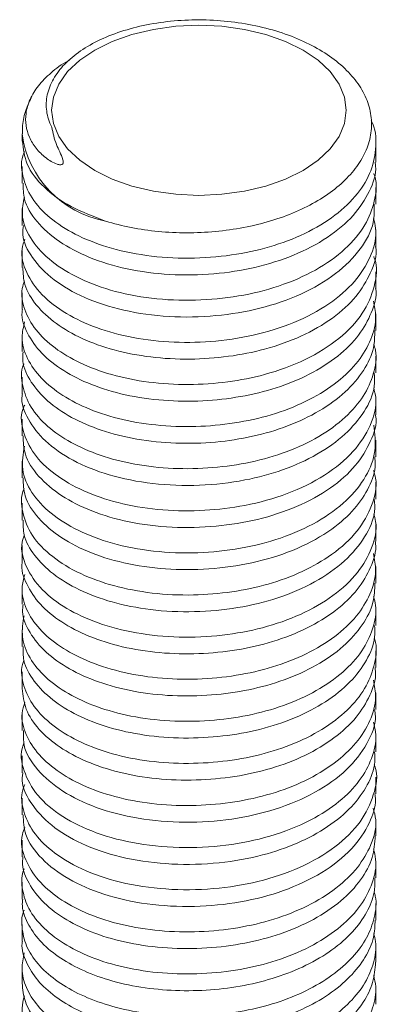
# Model space of a CAD drawing. Header units: millimetres. Extents: x 0 to 210, y 0 to 297.
# Tile 10 of 11: x 124 to 130, y 190 to 207. Entities that reach past the tile are written whole.
import ezdxf

# ---------------------------------------------------------------- set-up
doc = ezdxf.new("R2010")
doc.units = ezdxf.units.MM

msp = doc.modelspace()

# ---------------------------------------------------------------- linework, layer by layer
at = {"color": 7, "linetype": 'Continuous', "lineweight": 15}
for p, q in [((124.067, 204.853), (124.067, 204.738)), ((130.067, 204.381), (130.067, 204.665)), ((124.067, 204.308), (124.067, 204.023)), ((130.067, 203.666), (130.067, 203.95)), ((124.067, 203.593), (124.067, 203.309)), ((130.067, 202.952), (130.067, 203.236)), ((124.067, 202.878), (124.067, 202.594)), ((130.067, 202.237), (130.067, 202.521)), ((124.067, 202.164), (124.067, 201.88)), ((130.067, 201.523), (130.067, 201.807)), ((124.067, 201.449), (124.067, 201.166)), ((130.067, 200.808), (130.067, 201.092)), ((124.067, 200.735), (124.067, 200.451)), ((130.067, 200.094), (130.067, 200.378)), ((124.067, 200.021), (124.067, 199.737)), ((130.067, 199.379), (130.067, 199.663)), ((124.067, 199.306), (124.067, 199.022)), ((130.067, 198.665), (130.067, 198.949)), ((124.067, 198.592), (124.067, 198.308)), ((130.067, 197.95), (130.067, 198.234)), ((124.067, 197.877), (124.067, 197.593)), ((130.067, 197.236), (130.067, 197.52)), ((124.067, 197.163), (124.067, 196.879)), ((130.067, 196.521), (130.067, 196.805)), ((124.067, 196.448), (124.067, 196.164)), ((130.067, 195.807), (130.067, 196.091)), ((124.067, 195.734), (124.067, 195.45)), ((130.067, 195.092), (130.067, 195.376)), ((124.067, 195.019), (124.067, 194.735)), ((130.067, 194.378), (130.067, 194.662)), ((124.067, 194.305), (124.067, 194.021)), ((130.067, 193.664), (130.067, 193.948)), ((124.067, 193.59), (124.067, 193.306)), ((130.067, 192.949), (130.067, 193.233)), ((124.067, 192.876), (124.067, 192.592)), ((130.067, 192.235), (130.067, 192.519)), ((124.067, 192.161), (124.067, 191.877)), ((130.067, 191.52), (130.067, 191.804)), ((124.067, 191.447), (124.067, 191.163)), ((130.067, 190.806), (130.067, 191.09)), ((124.067, 190.732), (124.067, 190.448)), ((130.067, 190.091), (130.067, 190.375))]:
    msp.add_line(p, q, dxfattribs=at)
at = {"color": 7, "linetype": 'Continuous', "lineweight": 15, "flags": 128}
msp.add_lwpolyline([(128.835, 204.241), (129.09, 204.413), (129.295, 204.606), (129.445, 204.815), (129.536, 205.036), (129.567, 205.261), (129.536, 205.487), (129.445, 205.707), (129.295, 205.917), (129.09, 206.11), (128.835, 206.282), (128.537, 206.429), (128.202, 206.547), (127.84, 206.634), (127.458, 206.687), (127.067, 206.705), (126.676, 206.687), (126.295, 206.634), (125.932, 206.547), (125.598, 206.429), (125.299, 206.282), (125.045, 206.11), (124.84, 205.917), (124.689, 205.707), (124.598, 205.487), (124.567, 205.261), (124.598, 205.036), (124.689, 204.815), (124.84, 204.606), (125.045, 204.413), (125.299, 204.241), (125.598, 204.094), (125.932, 203.976), (126.295, 203.889), (126.676, 203.836), (127.067, 203.818), (127.458, 203.836), (127.84, 203.889), (128.202, 203.976), (128.537, 204.094), (128.835, 204.241)], dxfattribs=at)
at = {"color": 8, "linetype": 'Continuous', "lineweight": 15}
msp.add_arc((125.795, 205.098), 1.744, 187.8414, 259.7724, dxfattribs=at)
at = {"color": 7, "linetype": 'Continuous', "lineweight": 15}
for points, knots in [([(125.485, 203.382), (125.763, 203.294), (126.062, 203.236), (126.699, 203.176), (127.022, 203.176), (127.51, 203.221), (127.67, 203.243), (127.982, 203.302), (128.134, 203.339), (128.431, 203.428), (128.573, 203.48), (128.841, 203.595), (128.967, 203.659), (129.203, 203.799), (129.312, 203.876), (129.506, 204.035), (129.592, 204.119), (129.742, 204.296), (129.805, 204.388), (129.905, 204.575), (129.942, 204.67), (129.99, 204.865), (130, 204.965), (129.993, 205.161), (129.976, 205.258), (129.915, 205.452), (129.87, 205.549), (129.756, 205.733), (129.687, 205.822), (129.523, 205.993), (129.429, 206.075), (129.221, 206.227), (129.107, 206.297), (128.859, 206.426), (128.725, 206.485), (128.446, 206.588), (128.3, 206.632), (127.995, 206.706), (127.836, 206.735), (127.517, 206.777), (127.356, 206.79), (127.031, 206.799), (126.867, 206.795), (126.548, 206.771), (126.391, 206.751), (126.084, 206.694), (125.935, 206.657), (125.655, 206.57), (125.523, 206.519), (125.275, 206.403), (125.161, 206.338), (124.958, 206.199), (124.868, 206.124), (124.712, 205.963), (124.649, 205.879), (124.575, 205.749), (124.554, 205.705), (124.519, 205.615), (124.505, 205.569), (124.476, 205.432), (124.472, 205.34), (124.497, 205.157), (124.526, 205.065), (124.572, 204.975)], [0, 0, 0, 0, 0.0625, 0.0625, 0.125, 0.125, 0.15625, 0.15625, 0.1875, 0.1875, 0.21875, 0.21875, 0.25, 0.25, 0.28125, 0.28125, 0.3125, 0.3125, 0.34375, 0.34375, 0.375, 0.375, 0.40625, 0.40625, 0.4375, 0.4375, 0.46875, 0.46875, 0.5, 0.5, 0.53125, 0.53125, 0.5625, 0.5625, 0.59375, 0.59375, 0.625, 0.625, 0.65625, 0.65625, 0.6875, 0.6875, 0.71875, 0.71875, 0.75, 0.75, 0.78125, 0.78125, 0.8125, 0.8125, 0.84375, 0.84375, 0.875, 0.875, 0.90625, 0.90625, 0.921875, 0.921875, 0.9375, 0.9375, 0.96875, 0.96875, 1, 1, 1, 1]), ([(124.572, 204.975), (124.592, 204.876), (124.629, 204.695), (124.736, 204.509), (124.765, 204.397), (124.766, 204.375), (124.764, 204.363), (124.759, 204.353), (124.753, 204.347), (124.746, 204.342), (124.733, 204.338), (124.703, 204.336), (124.602, 204.363), (124.455, 204.459), (124.295, 204.615), (124.145, 204.866), (124.105, 205.151), (124.192, 205.447), (124.333, 205.682), (124.555, 205.901), (124.739, 206.047), (124.862, 206.107), (124.868, 206.11)], [0, 0, 0, 0, 0.102117, 0.187766, 0.197572, 0.201273, 0.204999, 0.206754, 0.208525, 0.210088, 0.212347, 0.216658, 0.231561, 0.295138, 0.372823, 0.452734, 0.612603, 0.704379, 0.798557, 0.895331, 0.994797, 1, 1, 1, 1]), ([(124.235, 205.502), (124.199, 205.428), (124.122, 205.268), (124.071, 205.049), (124.073, 204.908), (124.074, 204.862)], [0, 0, 0, 0, 0.365252, 0.790477, 1, 1, 1, 1]), ([(129.989, 205.084), (129.989, 205.084), (130.069, 204.947), (130.082, 204.654), (130.014, 204.235), (129.775, 203.836), (129.396, 203.47), (128.883, 203.161), (128.281, 202.932), (127.61, 202.789), (126.895, 202.735), (126.168, 202.782), (125.508, 202.926), (124.952, 203.149), (124.517, 203.434), (124.206, 203.77), (124.064, 204.145), (124.038, 204.419), (124.106, 204.554), (124.111, 204.563)], [0, 0, 0, 0, 0.000194, 0.066705, 0.131182, 0.194962, 0.261121, 0.328002, 0.393773, 0.457204, 0.525395, 0.595325, 0.664915, 0.729179, 0.793142, 0.859417, 0.926278, 0.994947, 1, 1, 1, 1]), ([(124.074, 204.738), (124.088, 204.607), (124.118, 204.333), (124.416, 203.952), (124.867, 203.613), (125.28, 203.459), (125.485, 203.382)], [0, 0, 0, 0, 0.240445, 0.499775, 0.750997, 1, 1, 1, 1]), ([(124.087, 204.024), (124.087, 203.934), (124.087, 203.71), (124.297, 203.367), (124.674, 203.027), (125.2, 202.749), (125.84, 202.554), (126.566, 202.458), (127.312, 202.47), (128.031, 202.581), (128.692, 202.79), (129.265, 203.091), (129.709, 203.465), (129.974, 203.881), (130.088, 204.193), (130.06, 204.36), (130.056, 204.38)], [0, 0, 0, 0, 0.052892, 0.132125, 0.211258, 0.287759, 0.366856, 0.447515, 0.527202, 0.602545, 0.679491, 0.758552, 0.837351, 0.913561, 0.989465, 1, 1, 1, 1]), ([(130.033, 204.191), (130.039, 204.176), (130.099, 204.021), (130.06, 203.718), (129.905, 203.299), (129.568, 202.895), (129.066, 202.538), (128.443, 202.266), (127.744, 202.094), (127.003, 202.022), (126.255, 202.055), (125.558, 202.194), (124.964, 202.426), (124.494, 202.734), (124.184, 203.096), (124.041, 203.459), (124.087, 203.691), (124.106, 203.789)], [0, 0, 0, 0, 0.0075443, 0.075982, 0.1420537, 0.2149296, 0.2895269, 0.3635083, 0.4347463, 0.5069441, 0.5813556, 0.6556776, 0.7276226, 0.79907, 0.8731798, 0.9464128, 1, 1, 1, 1]), ([(124.089, 203.309), (124.083, 203.257), (124.063, 203.071), (124.227, 202.747), (124.577, 202.378), (125.114, 202.068), (125.783, 201.85), (126.551, 201.742), (127.348, 201.757), (128.119, 201.885), (128.822, 202.128), (129.412, 202.475), (129.825, 202.897), (130.048, 203.303), (130.044, 203.564), (130.043, 203.667)], [0, 0, 0, 0, 0.0303161, 0.1103514, 0.1950752, 0.2765861, 0.3602989, 0.4459982, 0.5306539, 0.6119502, 0.6955627, 0.7810866, 0.8655091, 0.9467838, 1, 1, 1, 1]), ([(130.029, 203.428), (130.044, 203.372), (130.1, 203.169), (130.011, 202.817), (129.772, 202.396), (129.354, 202.006), (128.781, 201.68), (128.096, 201.45), (127.369, 201.331), (126.64, 201.312), (125.946, 201.39), (125.322, 201.558), (124.792, 201.809), (124.376, 202.128), (124.123, 202.504), (124.031, 202.832), (124.095, 203.021), (124.114, 203.076)], [0, 0, 0, 0, 0.02732, 0.098706, 0.169173, 0.242336, 0.31964, 0.395113, 0.468612, 0.538842, 0.610093, 0.680348, 0.74803, 0.820488, 0.89494, 0.969104, 1, 1, 1, 1]), ([(124.08, 202.595), (124.084, 202.498), (124.094, 202.277), (124.292, 201.95), (124.624, 201.639), (125.076, 201.377), (125.622, 201.182), (126.246, 201.062), (126.908, 201.025), (127.566, 201.073), (128.211, 201.2), (128.82, 201.418), (129.351, 201.724), (129.756, 202.093), (129.993, 202.503), (130.096, 202.797), (130.066, 202.948), (130.065, 202.951)], [0, 0, 0, 0, 0.057345, 0.130114, 0.201685, 0.270718, 0.341326, 0.412544, 0.483866, 0.553543, 0.621218, 0.696053, 0.772409, 0.84813, 0.921181, 0.998211, 1, 1, 1, 1]), ([(130.033, 202.779), (130.036, 202.772), (130.107, 202.608), (130.061, 202.271), (129.872, 201.806), (129.468, 201.376), (128.896, 201.017), (128.236, 200.774), (127.555, 200.64), (126.884, 200.594), (126.21, 200.635), (125.583, 200.762), (125.043, 200.963), (124.605, 201.224), (124.279, 201.532), (124.095, 201.877), (124.039, 202.164), (124.093, 202.325), (124.108, 202.368)], [0, 0, 0, 0, 0.003433, 0.081025, 0.155991, 0.233626, 0.312601, 0.390118, 0.45364, 0.519089, 0.586051, 0.652821, 0.717721, 0.780295, 0.845179, 0.911072, 0.976338, 1, 1, 1, 1]), ([(124.075, 201.88), (124.072, 201.865), (124.049, 201.731), (124.146, 201.474), (124.376, 201.135), (124.753, 200.838), (125.235, 200.595), (125.812, 200.42), (126.459, 200.326), (127.128, 200.318), (127.779, 200.391), (128.396, 200.542), (128.962, 200.774), (129.44, 201.08), (129.8, 201.438), (130.005, 201.825), (130.091, 202.097), (130.066, 202.235), (130.066, 202.237)], [0, 0, 0, 0, 0.008468, 0.07969, 0.152283, 0.223126, 0.292066, 0.363439, 0.436173, 0.507133, 0.575908, 0.644041, 0.714656, 0.787441, 0.859263, 0.928508, 0.998746, 1, 1, 1, 1]), ([(130.028, 202.022), (130.046, 201.938), (130.092, 201.721), (130.003, 201.373), (129.787, 200.994), (129.433, 200.644), (128.955, 200.34), (128.386, 200.107), (127.756, 199.956), (127.092, 199.885), (126.415, 199.899), (125.772, 199.999), (125.207, 200.176), (124.738, 200.418), (124.373, 200.71), (124.138, 201.048), (124.04, 201.377), (124.09, 201.587), (124.111, 201.673)], [0, 0, 0, 0, 0.040336, 0.103952, 0.16692, 0.232189, 0.298288, 0.36474, 0.42882, 0.49368, 0.56055, 0.627763, 0.692449, 0.755018, 0.819416, 0.885348, 0.952377, 1, 1, 1, 1]), ([(124.085, 201.165), (124.081, 201.111), (124.068, 200.936), (124.205, 200.647), (124.482, 200.322), (124.89, 200.042), (125.403, 199.819), (126.007, 199.668), (126.671, 199.599), (127.342, 199.618), (127.988, 199.717), (128.589, 199.895), (129.127, 200.151), (129.568, 200.473), (129.876, 200.84), (130.048, 201.195), (130.051, 201.426), (130.052, 201.523)], [0, 0, 0, 0, 0.031958, 0.103405, 0.174351, 0.244314, 0.313771, 0.38575, 0.458525, 0.530225, 0.598126, 0.667212, 0.738309, 0.809696, 0.880857, 0.949756, 1, 1, 1, 1]), ([(130.034, 201.295), (130.045, 201.261), (130.096, 201.093), (130.043, 200.789), (129.876, 200.403), (129.562, 200.039), (129.119, 199.715), (128.569, 199.456), (127.954, 199.279), (127.298, 199.184), (126.626, 199.171), (125.973, 199.244), (125.384, 199.396), (124.882, 199.617), (124.48, 199.895), (124.192, 200.223), (124.065, 200.581), (124.041, 200.835), (124.097, 200.957), (124.099, 200.961)], [0, 0, 0, 0, 0.0169216, 0.0814594, 0.1441158, 0.2088593, 0.276163, 0.343156, 0.4081645, 0.472302, 0.5388224, 0.605021, 0.6704189, 0.7335237, 0.7971839, 0.8640778, 0.9314209, 0.9974866, 1, 1, 1, 1]), ([(124.074, 200.451), (124.071, 200.44), (124.042, 200.295), (124.158, 200.015), (124.437, 199.638), (124.911, 199.309), (125.535, 199.056), (126.275, 198.909), (127.07, 198.88), (127.828, 198.966), (128.508, 199.148), (129.091, 199.413), (129.566, 199.753), (129.892, 200.148), (130.061, 200.506), (130.048, 200.731), (130.044, 200.808)], [0, 0, 0, 0, 0.006214, 0.085993, 0.165688, 0.248216, 0.33056, 0.415882, 0.50123, 0.583643, 0.656956, 0.732826, 0.809182, 0.883876, 0.95979, 1, 1, 1, 1]), ([(130.033, 200.55), (130.047, 200.496), (130.102, 200.284), (129.996, 199.91), (129.71, 199.458), (129.224, 199.057), (128.589, 198.742), (127.883, 198.546), (127.159, 198.458), (126.448, 198.465), (125.768, 198.569), (125.161, 198.763), (124.656, 199.039), (124.277, 199.38), (124.079, 199.775), (124.027, 200.081), (124.102, 200.239), (124.112, 200.258)], [0, 0, 0, 0, 0.026039, 0.10271, 0.179131, 0.258341, 0.337605, 0.414171, 0.482207, 0.552638, 0.623545, 0.692931, 0.763415, 0.836426, 0.910752, 0.989203, 1, 1, 1, 1]), ([(124.084, 199.737), (124.088, 199.633), (124.097, 199.395), (124.328, 199.045), (124.714, 198.714), (125.24, 198.446), (125.878, 198.26), (126.603, 198.17), (127.353, 198.187), (128.078, 198.305), (128.747, 198.525), (129.316, 198.838), (129.746, 199.22), (129.991, 199.639), (130.095, 199.938), (130.065, 200.089), (130.064, 200.093)], [0, 0, 0, 0, 0.061182, 0.140369, 0.2178355, 0.2929742, 0.3708215, 0.451491, 0.5310639, 0.6076874, 0.6862668, 0.7668329, 0.8454641, 0.9212991, 0.9975794, 1, 1, 1, 1]), ([(130.034, 199.92), (130.052, 199.773), (130.09, 199.479), (129.92, 199.041), (129.59, 198.628), (129.094, 198.267), (128.476, 197.99), (127.779, 197.813), (127.039, 197.736), (126.291, 197.764), (125.594, 197.898), (125.001, 198.122), (124.53, 198.418), (124.206, 198.772), (124.04, 199.164), (124.084, 199.429), (124.106, 199.561)], [0, 0, 0, 0, 0.0690519, 0.139052, 0.2108521, 0.2844603, 0.3575749, 0.4280272, 0.4991364, 0.5725358, 0.6459617, 0.7159119, 0.7849771, 0.8566819, 0.9290343, 1, 1, 1, 1]), ([(124.083, 199.023), (124.087, 198.92), (124.097, 198.683), (124.326, 198.333), (124.711, 198.002), (125.236, 197.734), (125.87, 197.547), (126.585, 197.457), (127.333, 197.47), (128.07, 197.587), (128.758, 197.814), (129.318, 198.127), (129.724, 198.489), (129.966, 198.865), (130.076, 199.167), (130.056, 199.339), (130.052, 199.379)], [0, 0, 0, 0, 0.060649, 0.139834, 0.217315, 0.292445, 0.37027, 0.449502, 0.527735, 0.606625, 0.687457, 0.770349, 0.841721, 0.910852, 0.979471, 1, 1, 1, 1]), ([(130.03, 199.151), (130.043, 199.107), (130.104, 198.91), (130.022, 198.554), (129.778, 198.112), (129.363, 197.729), (128.837, 197.425), (128.257, 197.211), (127.627, 197.078), (126.956, 197.022), (126.268, 197.055), (125.614, 197.18), (125.034, 197.391), (124.557, 197.682), (124.211, 198.04), (124.063, 198.434), (124.036, 198.714), (124.104, 198.844), (124.105, 198.845)], [0, 0, 0, 0, 0.021116, 0.095258, 0.168141, 0.243885, 0.310117, 0.375165, 0.437958, 0.502329, 0.571516, 0.640658, 0.707889, 0.778637, 0.852144, 0.926437, 0.999183, 1, 1, 1, 1]), ([(124.083, 198.308), (124.084, 198.224), (124.085, 198.018), (124.261, 197.704), (124.578, 197.386), (125.026, 197.113), (125.588, 196.903), (126.254, 196.771), (126.986, 196.736), (127.727, 196.806), (128.428, 196.975), (129.053, 197.246), (129.561, 197.601), (129.898, 198.012), (130.064, 198.374), (130.049, 198.593), (130.044, 198.665)], [0, 0, 0, 0, 0.0495247, 0.1214499, 0.1924193, 0.2640788, 0.3369189, 0.411913, 0.4923309, 0.5704097, 0.6473143, 0.7271975, 0.8078033, 0.8866039, 0.9631361, 1, 1, 1, 1]), ([(130.033, 198.416), (130.046, 198.373), (130.102, 198.18), (130.018, 197.834), (129.782, 197.405), (129.367, 197.015), (128.812, 196.695), (128.165, 196.468), (127.459, 196.339), (126.724, 196.306), (126, 196.378), (125.347, 196.547), (124.802, 196.801), (124.375, 197.127), (124.119, 197.511), (124.03, 197.835), (124.091, 198.013), (124.105, 198.054)], [0, 0, 0, 0, 0.021286, 0.094537, 0.166609, 0.241481, 0.315728, 0.388412, 0.458843, 0.531768, 0.606048, 0.679427, 0.750073, 0.822179, 0.899809, 0.977075, 1, 1, 1, 1]), ([(124.068, 197.593), (124.068, 197.591), (124.043, 197.467), (124.133, 197.219), (124.35, 196.875), (124.717, 196.574), (125.191, 196.326), (125.758, 196.146), (126.395, 196.045), (127.06, 196.028), (127.713, 196.093), (128.339, 196.236), (128.914, 196.463), (129.405, 196.765), (129.776, 197.12), (129.994, 197.505), (130.086, 197.787), (130.062, 197.936), (130.06, 197.95)], [0, 0, 0, 0, 0.001222, 0.073629, 0.146286, 0.217341, 0.286246, 0.357426, 0.428821, 0.499914, 0.568985, 0.636902, 0.708619, 0.7814, 0.853372, 0.922815, 0.992803, 1, 1, 1, 1]), ([(130.03, 197.739), (130.048, 197.642), (130.091, 197.411), (129.989, 197.049), (129.757, 196.67), (129.389, 196.323), (128.903, 196.028), (128.331, 195.804), (127.702, 195.66), (127.035, 195.596), (126.359, 195.617), (125.717, 195.725), (125.157, 195.91), (124.695, 196.159), (124.342, 196.456), (124.124, 196.795), (124.04, 197.112), (124.092, 197.307), (124.112, 197.383)], [0, 0, 0, 0, 0.0465002, 0.111001, 0.1742239, 0.2396533, 0.305745, 0.3708582, 0.4347823, 0.4998682, 0.5668336, 0.6339963, 0.6996445, 0.7622048, 0.8268313, 0.8928314, 0.9585777, 1, 1, 1, 1]), ([(124.084, 196.878), (124.079, 196.837), (124.062, 196.674), (124.185, 196.394), (124.45, 196.063), (124.852, 195.777), (125.357, 195.548), (125.953, 195.39), (126.61, 195.315), (127.278, 195.326), (127.923, 195.417), (128.53, 195.586), (129.079, 195.836), (129.534, 196.155), (129.856, 196.521), (130.042, 196.886), (130.051, 197.128), (130.055, 197.236)], [0, 0, 0, 0, 0.024626, 0.096023, 0.168377, 0.238593, 0.30785, 0.379681, 0.452463, 0.523064, 0.591178, 0.65997, 0.730937, 0.803665, 0.875021, 0.943954, 1, 1, 1, 1]), ([(130.031, 197.009), (130.045, 196.96), (130.095, 196.778), (130.032, 196.461), (129.85, 196.078), (129.525, 195.719), (129.073, 195.402), (128.52, 195.152), (127.901, 194.981), (127.242, 194.893), (126.566, 194.887), (125.912, 194.968), (125.328, 195.129), (124.836, 195.356), (124.446, 195.638), (124.178, 195.967), (124.043, 196.325), (124.082, 196.566), (124.1, 196.685)], [0, 0, 0, 0, 0.023756, 0.087918, 0.150502, 0.215321, 0.281336, 0.348085, 0.412724, 0.476914, 0.543433, 0.610681, 0.675769, 0.738536, 0.802338, 0.868019, 0.93518, 1, 1, 1, 1]), ([(124.084, 196.165), (124.084, 196.085), (124.082, 195.883), (124.253, 195.572), (124.562, 195.255), (124.993, 194.987), (125.522, 194.78), (126.136, 194.646), (126.801, 194.595), (127.469, 194.63), (128.111, 194.744), (128.708, 194.941), (129.232, 195.215), (129.65, 195.551), (129.926, 195.925), (130.064, 196.254), (130.052, 196.455), (130.048, 196.521)], [0, 0, 0, 0, 0.046802, 0.119009, 0.190313, 0.259086, 0.328635, 0.400358, 0.472496, 0.543231, 0.611601, 0.681923, 0.753948, 0.825871, 0.896454, 0.965488, 1, 1, 1, 1]), ([(130.043, 196.304), (130.046, 196.297), (130.097, 196.158), (130.061, 195.878), (129.929, 195.489), (129.645, 195.118), (129.233, 194.784), (128.708, 194.51), (128.111, 194.314), (127.469, 194.2), (126.801, 194.165), (126.136, 194.215), (125.522, 194.35), (124.992, 194.557), (124.563, 194.825), (124.247, 195.142), (124.083, 195.493), (124.038, 195.762), (124.091, 195.904), (124.1, 195.927)], [0, 0, 0, 0, 0.003465, 0.06877, 0.131792, 0.196297, 0.263192, 0.33018, 0.395586, 0.459176, 0.524965, 0.592059, 0.658767, 0.723454, 0.787417, 0.853736, 0.920895, 0.987193, 1, 1, 1, 1]), ([(124.069, 195.45), (124.082, 195.332), (124.109, 195.092), (124.337, 194.752), (124.687, 194.45), (125.151, 194.2), (125.709, 194.015), (126.345, 193.906), (127.015, 193.883), (127.677, 193.944), (128.307, 194.084), (128.884, 194.305), (129.377, 194.601), (129.754, 194.951), (129.982, 195.331), (130.082, 195.622), (130.059, 195.781), (130.056, 195.806)], [0, 0, 0, 0, 0.069739, 0.141859, 0.21251, 0.280866, 0.351286, 0.423342, 0.495229, 0.565164, 0.633685, 0.704736, 0.776931, 0.848443, 0.917545, 0.986726, 1, 1, 1, 1]), ([(130.031, 195.593), (130.048, 195.495), (130.09, 195.264), (129.987, 194.901), (129.752, 194.52), (129.378, 194.171), (128.884, 193.875), (128.307, 193.653), (127.677, 193.513), (127.015, 193.452), (126.345, 193.475), (125.709, 193.584), (125.151, 193.769), (124.688, 194.02), (124.334, 194.321), (124.12, 194.664), (124.035, 194.972), (124.095, 195.155), (124.115, 195.218)], [0, 0, 0, 0, 0.047191, 0.111428, 0.175592, 0.241993, 0.309028, 0.375002, 0.438625, 0.503563, 0.570312, 0.637219, 0.702605, 0.766077, 0.831678, 0.898644, 0.965289, 1, 1, 1, 1]), ([(124.093, 194.736), (124.09, 194.652), (124.081, 194.421), (124.307, 194.063), (124.727, 193.7), (125.315, 193.413), (126.028, 193.227), (126.823, 193.16), (127.625, 193.215), (128.385, 193.386), (129.059, 193.673), (129.599, 194.058), (129.935, 194.505), (130.085, 194.859), (130.054, 195.055), (130.048, 195.092)], [0, 0, 0, 0, 0.049395, 0.135986, 0.220681, 0.302994, 0.388532, 0.475092, 0.559555, 0.64197, 0.727673, 0.814189, 0.898407, 0.980964, 1, 1, 1, 1]), ([(130.029, 194.876), (130.043, 194.823), (130.095, 194.635), (130.031, 194.311), (129.844, 193.924), (129.511, 193.563), (129.023, 193.227), (128.385, 192.955), (127.625, 192.785), (126.823, 192.729), (126.028, 192.797), (125.314, 192.982), (124.729, 193.269), (124.297, 193.632), (124.081, 194.048), (124.025, 194.358), (124.096, 194.51), (124.102, 194.521)], [0, 0, 0, 0, 0.025851, 0.090803, 0.154212, 0.219919, 0.286789, 0.366119, 0.442406, 0.520588, 0.600711, 0.679888, 0.756081, 0.834478, 0.914629, 0.993641, 1, 1, 1, 1]), ([(124.082, 194.02), (124.077, 193.995), (124.045, 193.825), (124.194, 193.511), (124.532, 193.123), (125.062, 192.803), (125.728, 192.574), (126.499, 192.457), (127.305, 192.464), (128.043, 192.581), (128.682, 192.786), (129.21, 193.057), (129.632, 193.39), (129.915, 193.761), (130.059, 194.095), (130.052, 194.303), (130.049, 194.378)], [0, 0, 0, 0, 0.014717, 0.101159, 0.18695, 0.269442, 0.353689, 0.440186, 0.525822, 0.608183, 0.678429, 0.750456, 0.822469, 0.89267, 0.961129, 1, 1, 1, 1]), ([(130.044, 194.152), (130.047, 194.146), (130.113, 193.98), (130.047, 193.643), (129.833, 193.176), (129.401, 192.749), (128.802, 192.399), (128.087, 192.158), (127.305, 192.034), (126.499, 192.027), (125.728, 192.144), (125.061, 192.372), (124.566, 192.675), (124.236, 193.014), (124.077, 193.366), (124.04, 193.644), (124.1, 193.793), (124.112, 193.823)], [0, 0, 0, 0, 0.003144, 0.081472, 0.157534, 0.236557, 0.316568, 0.394684, 0.470832, 0.55001, 0.629983, 0.707876, 0.784147, 0.850187, 0.916986, 0.982852, 1, 1, 1, 1]), ([(124.086, 193.307), (124.091, 193.194), (124.103, 192.935), (124.375, 192.557), (124.831, 192.208), (125.446, 191.939), (126.18, 191.775), (126.982, 191.732), (127.779, 191.81), (128.526, 192.005), (129.178, 192.313), (129.683, 192.713), (129.966, 193.143), (130.079, 193.466), (130.058, 193.631), (130.054, 193.663)], [0, 0, 0, 0, 0.066448, 0.152898, 0.236865, 0.319579, 0.405552, 0.491931, 0.575631, 0.65856, 0.744659, 0.830951, 0.914372, 0.983466, 1, 1, 1, 1]), ([(130.025, 193.422), (130.043, 193.354), (130.103, 193.128), (129.992, 192.764), (129.739, 192.36), (129.357, 192.012), (128.859, 191.72), (128.279, 191.501), (127.647, 191.365), (126.985, 191.308), (126.314, 191.335), (125.681, 191.448), (125.127, 191.636), (124.67, 191.889), (124.32, 192.193), (124.101, 192.559), (124.025, 192.872), (124.099, 193.054), (124.115, 193.094)], [0, 0, 0, 0, 0.032774, 0.110013, 0.174361, 0.24088, 0.307957, 0.373894, 0.437511, 0.502616, 0.569462, 0.636388, 0.701718, 0.765259, 0.831009, 0.898051, 0.977751, 1, 1, 1, 1]), ([(124.081, 192.592), (124.078, 192.549), (124.065, 192.398), (124.175, 192.129), (124.418, 191.807), (124.804, 191.519), (125.294, 191.284), (125.876, 191.119), (126.526, 191.033), (127.197, 191.033), (127.852, 191.116), (128.47, 191.278), (129.028, 191.521), (129.493, 191.834), (129.828, 192.194), (130.033, 192.569), (130.052, 192.826), (130.061, 192.949)], [0, 0, 0, 0, 0.025296, 0.089414, 0.161305, 0.231258, 0.299762, 0.370792, 0.44298, 0.5145, 0.583623, 0.652773, 0.724306, 0.796492, 0.867504, 0.935996, 1, 1, 1, 1]), ([(130.029, 192.729), (130.044, 192.671), (130.095, 192.478), (130.026, 192.15), (129.831, 191.764), (129.492, 191.404), (129.029, 191.091), (128.47, 190.848), (127.852, 190.685), (127.197, 190.603), (126.526, 190.602), (125.876, 190.689), (125.294, 190.854), (124.804, 191.088), (124.42, 191.377), (124.167, 191.698), (124.064, 192.029), (124.049, 192.26), (124.097, 192.376), (124.102, 192.388)], [0, 0, 0, 0, 0.028296, 0.093009, 0.156347, 0.222016, 0.288771, 0.354922, 0.418869, 0.482792, 0.548931, 0.615687, 0.681373, 0.744722, 0.809413, 0.875895, 0.935189, 0.993413, 1, 1, 1, 1]), ([(124.078, 191.877), (124.075, 191.85), (124.058, 191.714), (124.148, 191.472), (124.349, 191.169), (124.662, 190.901), (125.059, 190.672), (125.534, 190.493), (126.078, 190.371), (126.666, 190.314), (127.262, 190.326), (127.841, 190.402), (128.391, 190.541), (128.899, 190.744), (129.34, 191.006), (129.689, 191.312), (129.926, 191.644), (130.054, 191.954), (130.054, 192.153), (130.054, 192.235)], [0, 0, 0, 0, 0.016225, 0.080231, 0.144299, 0.207154, 0.267928, 0.329955, 0.39368, 0.457868, 0.521229, 0.582571, 0.643849, 0.707174, 0.771357, 0.835109, 0.897192, 0.957941, 1, 1, 1, 1]), ([(130.041, 191.996), (130.048, 191.972), (130.091, 191.829), (130.054, 191.563), (129.93, 191.214), (129.687, 190.881), (129.34, 190.576), (128.899, 190.314), (128.391, 190.11), (127.841, 189.972), (127.262, 189.896), (126.666, 189.884), (126.078, 189.941), (125.534, 190.063), (125.059, 190.242), (124.661, 190.47), (124.351, 190.739), (124.14, 191.042), (124.06, 191.36), (124.052, 191.581), (124.101, 191.686), (124.101, 191.688)], [0, 0, 0, 0, 0.011606, 0.069717, 0.125921, 0.18336, 0.242343, 0.301724, 0.360312, 0.417005, 0.473758, 0.532379, 0.591765, 0.650723, 0.70811, 0.764337, 0.82249, 0.881765, 0.940983, 0.99897, 1, 1, 1, 1]), ([(124.073, 191.163), (124.071, 191.15), (124.052, 191.03), (124.129, 190.802), (124.312, 190.496), (124.612, 190.222), (124.998, 189.987), (125.462, 189.801), (125.998, 189.67), (126.581, 189.604), (127.178, 189.606), (127.761, 189.673), (128.316, 189.803), (128.83, 189.997), (129.283, 190.251), (129.646, 190.552), (129.899, 190.881), (130.046, 191.206), (130.054, 191.422), (130.058, 191.52)], [0, 0, 0, 0, 0.007202, 0.071094, 0.135232, 0.198334, 0.259307, 0.321001, 0.384557, 0.448758, 0.512313, 0.574007, 0.63498, 0.698082, 0.762221, 0.826112, 0.888502, 0.949172, 1, 1, 1, 1]), ([(130.035, 191.29), (130.047, 191.246), (130.09, 191.082), (130.044, 190.798), (129.902, 190.451), (129.645, 190.122), (129.283, 189.821), (128.83, 189.567), (128.316, 189.372), (127.761, 189.243), (127.178, 189.176), (126.581, 189.173), (125.998, 189.24), (125.462, 189.37), (124.998, 189.557), (124.612, 189.791), (124.314, 190.065), (124.124, 190.372), (124.045, 190.677), (124.086, 190.874), (124.105, 190.963)], [0, 0, 0, 0, 0.021378, 0.079257, 0.135409, 0.193153, 0.252286, 0.311648, 0.370051, 0.426484, 0.483583, 0.542405, 0.601825, 0.660648, 0.717748, 0.77418, 0.832583, 0.891945, 0.951078, 1, 1, 1, 1]), ([(124.069, 190.448), (124.079, 190.344), (124.1, 190.13), (124.282, 189.823), (124.563, 189.544), (124.938, 189.304), (125.392, 189.11), (125.918, 188.971), (126.496, 188.895), (127.094, 188.887), (127.679, 188.945), (128.239, 189.066), (128.76, 189.251), (129.223, 189.497), (129.6, 189.793), (129.869, 190.119), (130.037, 190.458), (130.056, 190.691), (130.065, 190.806)], [0, 0, 0, 0, 0.061981, 0.126162, 0.189486, 0.250763, 0.312104, 0.375464, 0.439651, 0.503375, 0.565401, 0.626174, 0.689028, 0.753096, 0.8171, 0.879775, 0.94047, 1, 1, 1, 1]), ([(130.033, 190.585), (130.047, 190.52), (130.089, 190.336), (130.031, 190.033), (129.872, 189.688), (129.599, 189.362), (129.223, 189.067), (128.76, 188.821), (128.239, 188.635), (127.679, 188.515), (127.094, 188.457), (126.496, 188.464), (125.918, 188.54), (125.392, 188.679), (124.938, 188.873), (124.564, 189.113), (124.279, 189.393), (124.107, 189.702), (124.045, 189.988), (124.089, 190.164), (124.107, 190.233)], [0, 0, 0, 0, 0.031198, 0.088882, 0.145137, 0.203225, 0.262547, 0.321926, 0.380182, 0.436508, 0.493995, 0.553056, 0.612546, 0.671271, 0.728123, 0.784916, 0.843606, 0.903092, 0.962178, 1, 1, 1, 1])]:
    msp.add_open_spline(points, degree=3, knots=knots, dxfattribs=at)

doc.saveas('drawing.dxf')
